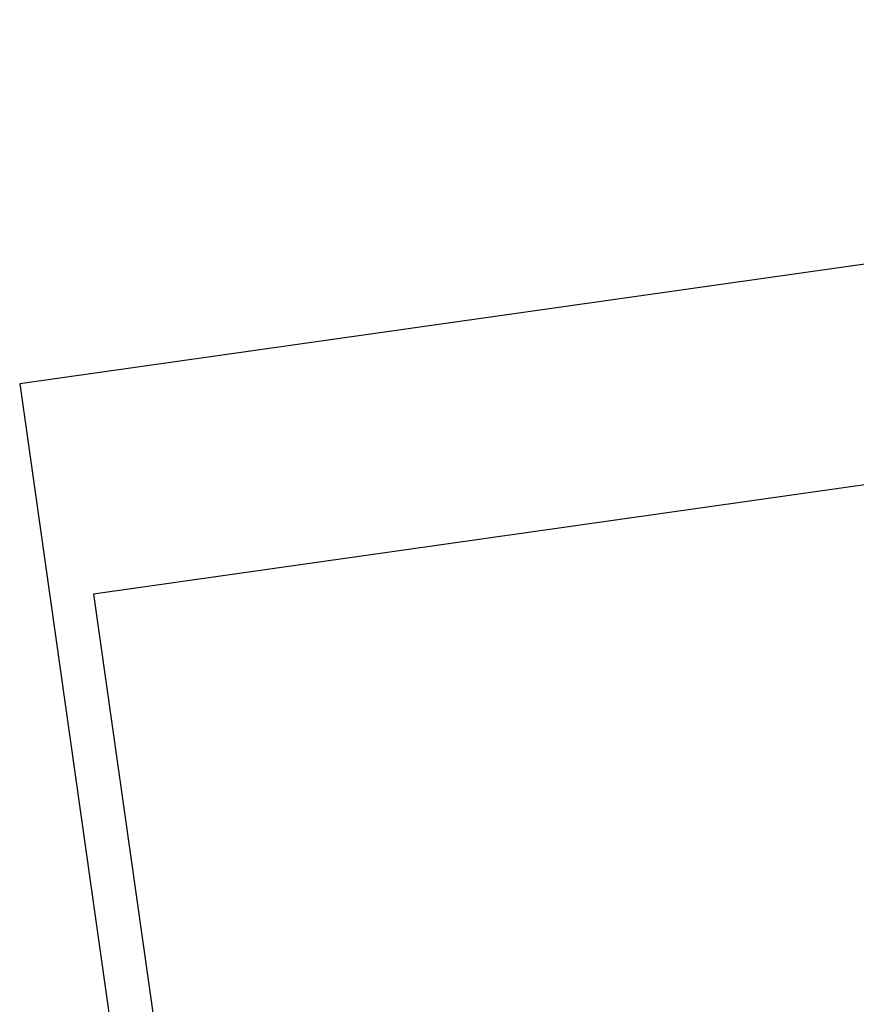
# Model space of a CAD drawing. Extents: x 446577 to 447216, y 443659 to 444842.
# Tile 169 of 177: x 446577 to 446673, y 444712 to 444825. Entities that reach past the tile are written whole.
import ezdxf

# ---------------------------------------------------------------- set-up
doc = ezdxf.new("R2010")
doc.units = 0
doc.header["$LTSCALE"] = 2
doc.header["$MEASUREMENT"] = 0
doc.linetypes.add('AUSGEZOGEN', pattern=[0])
doc.layers.get('0').update_dxf_attribs({"linetype": 'AUSGEZOGEN'})
for name, color, linetype in [('FBRTOP', 250, 'AUSGEZOGEN'), ('Planeinteilung', 250, 'CONTINUOUS'), ('RAHMEN', 7, 'AUSGEZOGEN')]:
    doc.layers.add(name, color=color, linetype=linetype)

# ---------------------------------------------------------------- blocks, each defined once
blk = doc.blocks.new('1135420')
for p, q in [((0, 297), (0, 0)), ((0, 0), (1135, 0))]:
    blk.add_line(p, q)
at = {"layer": 'RAHMEN'}
for p, q in [((25, 415), (25, 5)), ((25, 5), (950, 5))]:
    blk.add_line(p, q, dxfattribs=at)

msp = doc.modelspace()

# ---------------------------------------------------------------- linework, layer by layer
at = {"layer": 'FBRTOP', "color": 0, "const_width": 0.5}
msp.add_lwpolyline([(446833.76, 444484.97, -0.000083), (446837.96, 444455.18, -0.000176), (446839.93, 444441.17, -0.000011), (446846.01, 444397.88, 0.000067), (446846.97, 444391.05, 0.001727), (446849.89, 444370.76, 0.00123), (446854.16, 444342.3, 0.004209), (446857.4, 444322.22, 0.002979), (446862.39, 444293.91, 0.003153), (446866.57, 444271.78, 0.002691), (446871.77, 444245.9, 0.003085)], format="xyb", dxfattribs=at)

# ---------------------------------------------------------------- block references
at = {"layer": 'Planeinteilung', "linetype": 'Continuous', "rotation": 278.0670990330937}
msp.add_blockref('1135420', (446577.28, 444782.92), dxfattribs=at)

doc.saveas('drawing.dxf')
